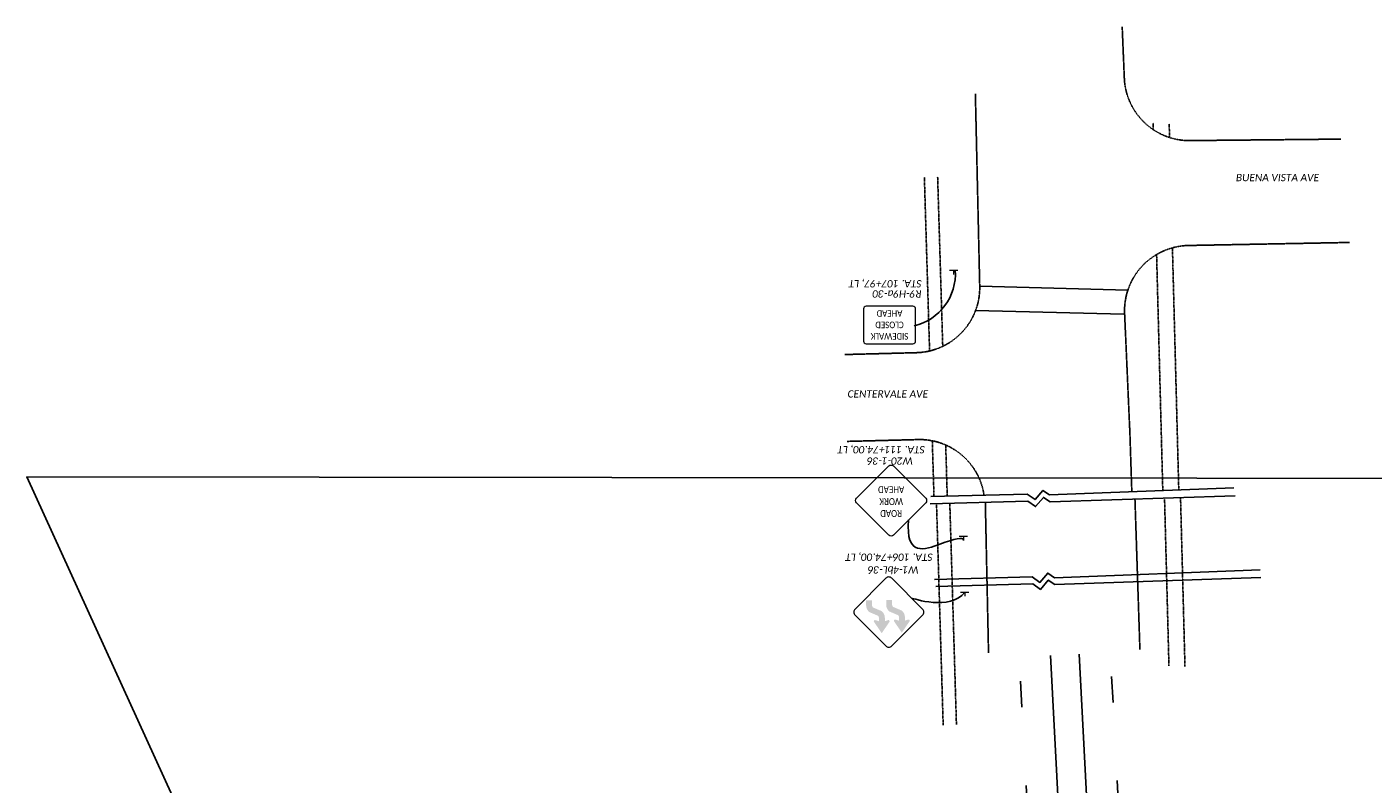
# Model space of a CAD drawing. Extents: x 2474761 to 2485264, y 499455 to 501118.
# Tile 5 of 30: x 2475247 to 2475763, y 500636 to 500926. Entities that reach past the tile are written whole.
import ezdxf
from ezdxf.enums import TextEntityAlignment as Align

# ---------------------------------------------------------------- set-up
doc = ezdxf.new("R2010")
doc.units = 21
doc.header["$MEASUREMENT"] = 0
for name, pattern in [('lane', [40, 10, -30]), ('OhDOT_USTN3', [0.22, 0.165, -0.055]), ('OhDOT_USTN5', [0.11, 0.055, -0.055]), ('ppleft', [0]), ('ppright', [0])]:
    doc.linetypes.add(name, pattern=pattern)
doc.layers.add('_CIVIL_CONSTRUCTION (Construction)', color=7, linetype='Continuous', lineweight=0)
for name, color, linetype in [('MT_P_Text', 7, 'Continuous'), ('PM_X_CL_Pass_Proh_Lt', 2, 'ppleft'), ('PM_X_CL_Pass_Proh_Rt', 2, 'ppright'), ('PM_X_Crosswalk', 7, 'Continuous'), ('PM_X_Lane_Line', 7, 'lane'), ('PV_X_EOP', 7, 'OhDOT_USTN3'), ('PV_X_Walk', 120, 'OhDOT_USTN5'), ('SN_P_Signs', 120, 'Continuous')]:
    doc.layers.add(name, color=color, linetype=linetype)
doc.layers.add('SC_Scratch1', color=7, linetype='Continuous', plot=False)
doc.styles.add('Style-Calibri', font='calibri.ttf')
doc.styles.add('Style-Calibri IF', font='calibrii.ttf')

# ---------------------------------------------------------------- blocks, each defined once
blk = doc.blocks.new('SGN1P_1')
at = {"layer": 'SN_P_Signs', "color": 3, "linetype": 'Continuous', "lineweight": 0}
for p, q in [((0, 0.08), (0, -0.08)), ((0, 0), (-0.08, 0))]:
    blk.add_line(p, q, dxfattribs=at)
blk = doc.blocks.new('W1-4bL')
at = {"layer": 'SN_P_Signs', "linetype": 'Continuous', "lineweight": 0}
for points in [[(-0.102, 0.851), (-0.25, 1.067), (-0.398, 0.851), (-0.398, 0.85, 0.713927), (-0.372, 0.816), (-0.372, 0.816), (-0.31, 0.836), (-0.31, 0.77), (-0.31, 0.77, 0.231443), (-0.247, 0.642), (-0.247, 0.643), (-0.083, 0.573), (-0.082, 0.573, -0.231443), (-0.064, 0.534), (-0.064, 0.535), (-0.064, 0.438), (0.049, 0.438), (0.049, 0.535), (0.049, 0.534, 0.231443), (-0.013, 0.662), (-0.013, 0.662), (-0.178, 0.732), (-0.178, 0.732, -0.231443), (-0.197, 0.77), (-0.197, 0.77), (-0.197, 0.838), (-0.128, 0.816), (-0.128, 0.816, 0.713944), (-0.102, 0.85)], [(0.283, 0.861), (0.136, 1.078), (-0.012, 0.861), (-0.012, 0.861, 0.713927), (0.014, 0.827), (0.014, 0.827), (0.076, 0.847), (0.076, 0.781), (0.076, 0.781, 0.231443), (0.138, 0.653), (0.138, 0.654), (0.303, 0.584), (0.303, 0.584, -0.231443), (0.322, 0.545), (0.322, 0.546), (0.322, 0.449), (0.435, 0.449), (0.435, 0.546), (0.435, 0.545, 0.231443), (0.373, 0.673), (0.373, 0.673), (0.208, 0.743), (0.208, 0.743, -0.231443), (0.189, 0.781), (0.189, 0.781), (0.189, 0.849), (0.258, 0.827), (0.258, 0.827, 0.713944), (0.284, 0.861)]]:
    blk.add_hatch(color=7, dxfattribs=at).paths.add_polyline_path(points)
at = {"layer": 'SN_P_Signs', "color": 132, "linetype": 'Continuous', "lineweight": 13, "flags": 128}
blk.add_lwpolyline([(0.648, 0.732), (0.059, 1.321, 0.414214), (-0.059, 1.321), (-0.648, 0.732, 0.414214), (-0.648, 0.614), (-0.059, 0.024, 0.414214), (0.059, 0.024), (0.648, 0.614, 0.414214)], format="xyb", close=True, dxfattribs=at)
blk = doc.blocks.new('R9-H9a')
at = {"layer": 'SN_P_Signs', "color": 132, "linetype": 'Continuous', "lineweight": 13, "flags": 128}
for points in [[(-0.5, 0.45), (-0.5, -0.169)], [(0.45, 0.5), (-0.45, 0.5)], [(0.5, -0.169), (0.5, 0.45)], [(-0.45, -0.219), (0.45, -0.219)]]:
    blk.add_lwpolyline(points, dxfattribs=at)
at = {"layer": 'SN_P_Signs', "color": 132, "linetype": 'Continuous', "lineweight": 13}
for centre, start, end in [((-0.45, 0.45), 90, 180), ((0.45, 0.45), 0, 90), ((-0.45, -0.169), 180, 270), ((0.45, -0.169), 270, 0)]:
    blk.add_arc(centre, 0.05, start, end, dxfattribs=at)
at = {"layer": 'SN_P_Signs', "color": 7, "linetype": 'Continuous', "lineweight": 13, "style": 'Style-Calibri', "width": 0.88}
for s, p in [('SIDEWALK', (0, 0.358)), ('CLOSED', (0, 0.139)), ('AHEAD', (0, -0.08))]:
    blk.add_text(s, height=0.125, dxfattribs=at).set_placement(p, align=Align.MIDDLE_CENTER)
blk = doc.blocks.new('W20-1')
at = {"layer": 'SN_P_Signs', "color": 132, "linetype": 'Continuous', "lineweight": 13, "flags": 128}
blk.add_lwpolyline([(-0.663, 0.725), (-0.044, 1.344, -0.414214), (0.044, 1.344), (0.663, 0.725, -0.414214), (0.663, 0.637), (0.044, 0.018, -0.414214), (-0.044, 0.018), (-0.663, 0.637, -0.414214)], format="xyb", close=True, dxfattribs=at)
at = {"layer": 'SN_P_Signs', "color": 7, "linetype": 'Continuous', "lineweight": 13, "style": 'Style-Calibri', "width": 0.840421}
for s, p in [('ROAD', (0, 0.931)), ('AHEAD', (0, 0.473)), ('WORK', (0, 0.702))]:
    blk.add_text(s, height=0.1333, dxfattribs=at).set_placement(p, align=Align.MIDDLE_CENTER)

msp = doc.modelspace()

# ---------------------------------------------------------------- linework, layer by layer
at = {"layer": '_CIVIL_CONSTRUCTION (Construction)', "color": 7, "linetype": 'Continuous', "lineweight": 0}
for centre in [(2475603.07, 500832.94), (2475606.71, 500709.66)]:
    msp.add_arc(centre, 0.05, 0, 360, dxfattribs=at)
at = {"layer": 'MT_P_Text', "flags": 128}
for points in [[(2475593.42, 500743.56), (2475630.91, 500744.53), (2475633.89, 500742.43), (2475636.91, 500745.99), (2475639.45, 500744.26), (2475710.49, 500746.56)], [(2475593.66, 500746.25), (2475630.69, 500747.2), (2475633.67, 500745.11), (2475636.69, 500748.67), (2475639.22, 500746.94), (2475710.04, 500749.63)], [(2475595.07, 500714.46), (2475632.55, 500715.43), (2475635.54, 500713.34), (2475638.56, 500716.9), (2475641.09, 500715.16), (2475720.14, 500718.15)], [(2475595.56, 500711.79), (2475632.78, 500712.75), (2475635.76, 500710.66), (2475638.78, 500714.22), (2475641.31, 500712.49), (2475720.41, 500715.27)]]:
    msp.add_lwpolyline(points, dxfattribs=at)
at = {"layer": 'MT_P_Text', "extrusion": (0, 0, -1)}
msp.add_arc((-2475582.65, 500831.72), 20.45, 176.1804, 257.015, dxfattribs=at)
at = {"layer": 'MT_P_Text'}
for points in [[(2475585.13, 500737.33), (2475583.78, 500722.93), (2475599.39, 500729.07), (2475606.18, 500731.03), (2475606.18, 500729.43)], [(2475606.71, 500709.66), (2475601.2, 500702.11), (2475586.49, 500707.38), (2475586.42, 500707.23)]]:
    msp.add_open_spline(points, degree=3, dxfattribs=at)
at = {"layer": 'PM_X_CL_Pass_Proh_Lt'}
msp.add_line((2475655.85, 500586.77), (2475650.62, 500685.84), dxfattribs=at)
at = {"layer": 'PM_X_CL_Pass_Proh_Rt'}
msp.add_line((2475644.87, 500586.19), (2475639.64, 500685.26), dxfattribs=at)
at = {"layer": 'PM_X_Crosswalk'}
for p, q in [((2475612.44, 500827.04), (2475669.33, 500825.53)), ((2475610.87, 500817.73), (2475667.76, 500816.22))]:
    msp.add_line(p, q, dxfattribs=at)
at = {"layer": 'PM_X_Lane_Line'}
for p, q in [((2475632.88, 500585.55), (2475627.65, 500684.63)), ((2475667.84, 500587.4), (2475662.6, 500686.47))]:
    msp.add_line(p, q, dxfattribs=at)
at = {"layer": 'PV_X_EOP'}
for p, q in [((2475667.96, 500906.8), (2475667.14, 500926.45)), ((2475612.44, 500827.04), (2475610.77, 500900.73)), ((2475751.08, 500883.42), (2475693.19, 500882.85)), ((2475692.57, 500842.61), (2475754.35, 500843.77)), ((2475670.11, 500770.31), (2475668.07, 500816.51)), ((2475588.09, 500801.48), (2475560.63, 500800.77)), ((2475588.73, 500768.15), (2475561.45, 500767.45)), ((2475670.84, 500748), (2475670.11, 500770.31)), ((2475615.82, 500686.33), (2475614.59, 500744.11)), ((2475673.94, 500687.65), (2475672.04, 500745.36))]:
    msp.add_line(p, q, dxfattribs=at)
for centre, start, end in [((2475692.94, 500907.84), 182.4006, 270.5706), ((2475587.45, 500826.47), 271.4717, 1.2953), ((2475589.37, 500743.16), 8.319, 91.4717)]:
    msp.add_arc(centre, 25, start, end, dxfattribs=at)
at = {"layer": 'PV_X_EOP', "extrusion": (0, 0, -1)}
msp.add_arc((-2475693.04, 500817.61), 25, 357.4686, 88.9283, dxfattribs=at)
at = {"layer": 'PV_X_Walk', "transparency": 33554559}
for p, q in [((2475679.09, 500887.03), (2475679.02, 500889.64)), ((2475685.32, 500884.03), (2475685.18, 500889.38)), ((2475593.19, 500802.14), (2475591.19, 500868.83)), ((2475598.24, 500803.92), (2475596.28, 500869.07)), ((2475688.87, 500748.61), (2475686.43, 500841.72)), ((2475682.73, 500748.4), (2475680.35, 500839.15)), ((2475594.88, 500746.28), (2475594.23, 500767.68)), ((2475599.97, 500746.41), (2475599.38, 500766.07)), ((2475598.41, 500658.63), (2475595.85, 500743.62)), ((2475603.5, 500658.87), (2475600.95, 500743.75)), ((2475685.09, 500681.4), (2475683.4, 500745.74)), ((2475691.24, 500681.13), (2475689.54, 500745.95))]:
    msp.add_line(p, q, dxfattribs=at)
at = {"layer": 'SC_Scratch1', "flags": 128}
msp.add_lwpolyline([(2477604.76, 500751.23), (2475246.62, 500753.9), (2475560.08, 500067.03), (2475949, 500059), (2476623.3, 500060.88), (2476892.46, 500061.63), (2477285, 500067.47), (2477605.05, 500072.23)], dxfattribs=at)

# ---------------------------------------------------------------- block references
at = {"layer": 'SN_P_Signs', "color": 3, "linetype": 'Continuous', "lineweight": 0, "xscale": 20, "yscale": 20, "zscale": 20, "rotation": 90}
for p in [(2475602.41, 500833.08), (2475606.18, 500731.03), (2475606.71, 500709.66)]:
    msp.add_blockref('SGN1P_1', p, dxfattribs=at)
at = {"layer": 'SN_P_Signs', "color": 7, "linetype": 'Continuous', "lineweight": 13, "xscale": 20, "yscale": 20, "zscale": 20, "rotation": 180}
for name, p in [('R9-H9a', (2475577.81, 500814.92)), ('W20-1', (2475578.43, 500758.39))]:
    msp.add_blockref(name, p, dxfattribs=at)
at = {"layer": 'SN_P_Signs', "color": 132, "linetype": 'Continuous', "lineweight": 13, "xscale": 20, "yscale": 20, "zscale": 20, "rotation": 180}
msp.add_blockref('W1-4bL', (2475577.53, 500715.42), dxfattribs=at)

# ---------------------------------------------------------------- texts
at = {"layer": 'MT_P_Text', "color": 7, "linetype": 'Continuous', "style": 'Style-Calibri IF'}
for s, p in [('BUENA VISTA AVE', (2475710.79, 500870.07)), ('CENTERVALE AVE', (2475561.69, 500787.07))]:
    msp.add_text(s, height=2.8, dxfattribs=at).set_placement(p, align=Align.TOP_LEFT)
at = {"layer": 'MT_P_Text', "style": 'Style-Calibri IF'}
for s, p in [('STA. 111+74.00, LT', (2475591.37, 500762.85)), ('STA. 106+74.00, LT', (2475594.4, 500721.62)), ('W1-4bL-36', (2475588.99, 500716.74))]:
    msp.add_text(s, height=2.8, rotation=180, dxfattribs=at).set_placement(p, align=Align.TOP_LEFT)
at = {"layer": 'MT_P_Text', "color": 7, "linetype": 'Continuous', "style": 'Style-Calibri IF'}
msp.add_text('W20-1-36', height=2.8, rotation=180, dxfattribs=at).set_placement((2475586.81, 500758.49), align=Align.TOP_LEFT)
at = {"layer": 'MT_P_Text', "color": 7, "linetype": 'Continuous', "insert": (2475590.16, 500822.61), "char_height": 2.8, "attachment_point": 1, "rotation": 180, "line_spacing_factor": 0.836056, "style": 'Style-Calibri IF'}
msp.add_mtext('R9-H9a-30\\PSTA. 107+97, LT', dxfattribs=at)

doc.saveas('drawing.dxf')
